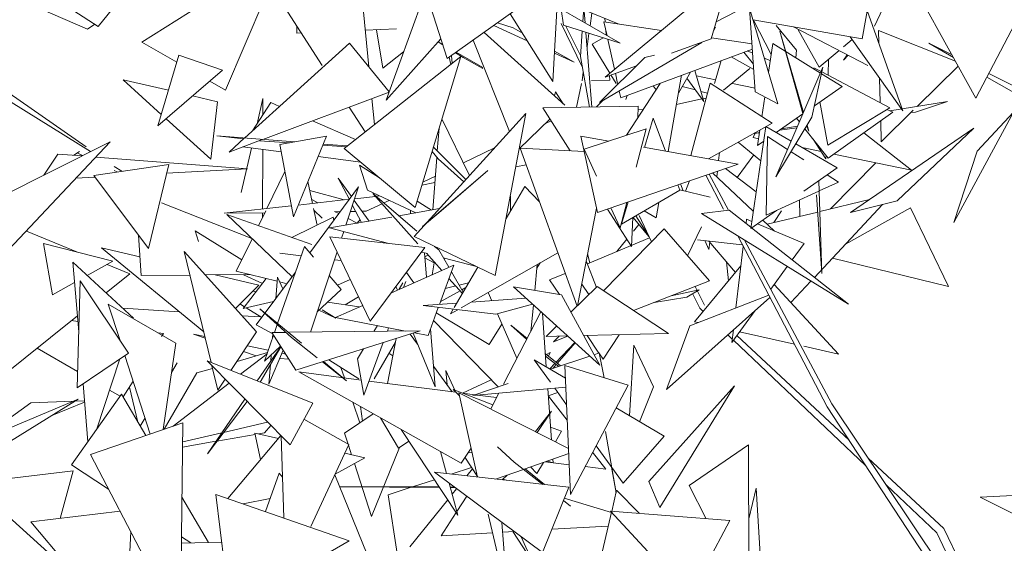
# Model space of a CAD drawing. Header units: millimetres. Extents: x -14485 to 13127, y -18923 to 3272.
# Tile 56 of 119: x 10665 to 10884, y 2914 to 3031. Entities that reach past the tile are written whole.
import ezdxf

# ---------------------------------------------------------------- set-up
doc = ezdxf.new("R2010")
doc.units = ezdxf.units.MM
doc.layers.add('G-IMPT', color=7, linetype='Continuous', lineweight=5)

# ---------------------------------------------------------------- blocks, each defined once
blk = doc.blocks.new('ÁRVORES ORNAMENTAIS - Pequeno e Médio Porte - Ipê-roxo-2865575-CORTE_CALÇADA')
at = {"layer": 'G-IMPT', "color": 253, "true_color": 0xaaaaaa}
for p, q in [((6942.35, 3029.51), (6964.9, 3057.47)), ((7020.09, 3022.35), (7009.92, 3054.1)), ((7043.6, 3017.27), (7045.44, 3050.3)), ((6952.12, 3026.04), (6983.91, 3046.12)), ((6970.7, 3015.34), (6983.91, 3046.12)), ((6923.14, 3041.96), (6942.35, 3029.51)), ((7083.2, 3041.37), (7055.24, 3018.26)), ((7083.2, 3041.37), (7078.88, 3026.74)), ((7121.46, 3043.17), (7137.83, 3013.56)), ((7112.52, 3026.76), (7114.76, 3039.4)), ((6981.61, 3037.4), (6992.26, 3020.86)), ((7006.53, 3013.1), (7015.27, 3037.4)), ((6939.98, 3028.93), (6923.47, 3036.08)), ((7001.09, 3036.45), (7002.65, 3020.49)), ((7020.09, 3022.35), (7037.76, 3034.94)), ((7058.64, 3025.76), (7045.46, 3033.37)), ((7045.97, 3029.77), (7045.46, 3033.37)), ((7050.29, 3030.58), (7050.51, 3033.75)), ((7050.79, 3030.29), (7050.51, 3033.75)), ((7050.51, 3033.25), (7058.19, 3030.1)), ((7051.9, 3029.65), (7052.32, 3032.51)), ((7086.71, 3034.03), (7080.01, 3030.55)), ((7087.42, 3033.6), (7093.69, 3012.28)), ((7087.42, 3033.6), (7088.7, 3014.99)), ((7113.64, 3033.05), (7121.56, 3010.76)), ((7115.23, 3029.56), (7117.1, 3033.49)), ((7148.06, 3033.09), (7137.83, 3013.56)), ((7034.78, 3029.19), (7031.32, 3030.35)), ((7034.12, 3032.35), (7043.6, 3017.27)), ((7055, 3030.58), (7067.81, 3028.65)), ((7055, 3030.58), (7055.69, 3027.46)), ((7055.2, 3031.33), (7055.26, 3030.54)), ((7112.52, 3026.76), (7088.2, 3030.97)), ((7092.24, 3023.28), (7088.29, 3030.95)), ((6939.98, 3028.93), (6941.61, 3029.99)), ((6986.6, 3028.05), (6986.62, 3029.63)), ((6986.6, 3028.05), (6987.6, 3028.09)), ((7001.85, 3028.68), (7008.77, 3028.96)), ((7005.79, 3020.24), (7004.32, 3028.78)), ((7046.27, 3012.01), (7028.3, 3028.2)), ((7037.91, 3026.32), (7030.46, 3029.74)), ((7034.78, 3029.19), (7036.83, 3028.03)), ((7050.17, 3020.5), (7045.45, 3030.21)), ((7058.64, 3025.76), (7045.97, 3029.77)), ((7049.78, 3023.07), (7046.53, 3029.59)), ((7049.76, 3022.79), (7050.15, 3028.45)), ((7052.28, 3011.58), (7050.96, 3028.19)), ((7055.39, 3028.8), (7055.49, 3027.58)), ((7079.42, 3028.55), (7079.86, 3029.34)), ((7097.91, 3024.24), (7093.37, 3029.74)), ((7094.16, 3028.48), (7099.42, 3010.35)), ((7094.16, 3028.48), (7099.32, 3010.13)), ((7113.73, 3020.84), (7097.17, 3029.42)), ((7102.9, 3020.46), (7098.18, 3028.89)), ((7133.29, 3021.78), (7116.11, 3028.64)), ((7116.11, 3028.64), (7116.18, 3025.9)), ((6959.88, 3021.57), (6952.12, 3026.04)), ((7018.66, 3026.79), (7006.53, 3013.1)), ((7018.04, 3026.09), (7019.1, 3025.42)), ((7018.07, 3026.12), (7019.06, 3025.55)), ((7025.85, 3026.45), (7033.96, 3006.14)), ((7051.22, 3024.96), (7051.66, 3027.97)), ((7054.82, 3026.97), (7052.35, 3025.6)), ((7054.01, 3012.56), (7076.76, 3025.92)), ((7055.87, 3026.63), (7057.34, 3019.99)), ((7070.03, 3023.57), (7078.88, 3026.74)), ((7078.95, 3026.98), (7087.97, 3025.62)), ((7110.27, 3026.58), (7108.33, 3024.97)), ((7121.56, 3010.76), (7109.8, 3027.23)), ((6939.72, 3002.7), (6909.09, 3023.96)), ((6998.33, 3025.8), (6974.99, 3004.7)), ((7007.18, 3014.93), (6998.33, 3025.8)), ((7005.79, 3020.24), (7010.39, 3023.83)), ((7021.93, 3023.66), (7023.67, 3022.58)), ((7022.12, 3023.8), (7028.01, 3020.4)), ((7043.98, 3024), (7048.35, 3021.53)), ((7056.29, 3019.13), (7052.35, 3025.6)), ((7088.05, 3024.48), (7058.74, 3013.64)), ((7088.28, 3021.12), (7086.16, 3023.78)), ((7088.12, 3023.56), (7086.91, 3024.06)), ((7091.64, 3019.27), (7092.6, 3025.73)), ((7103.2, 3019.14), (7092.6, 3025.73)), ((7097.91, 3024.24), (7097.76, 3022.52)), ((7107.34, 3024.15), (7102.9, 3020.46)), ((7132.85, 3022.57), (7127.33, 3025.77)), ((7132.52, 3023.17), (7127.33, 3025.77)), ((6955.64, 3007.4), (6960.35, 3023.16)), ((6970.03, 3019.78), (6960.35, 3023.16)), ((6997.17, 3002.38), (7023.1, 3022.81)), ((7023.1, 3022.81), (7012.95, 2989.2)), ((7020.52, 3022.66), (7020.88, 3021.05)), ((7021.01, 3023.01), (7021.22, 3021.32)), ((7023.67, 3022.58), (7028.01, 3020.12)), ((7048.35, 3021.53), (7043.95, 3023.55)), ((7049.76, 3022.79), (7051.8, 3011.57)), ((7064.07, 3022.58), (7054.01, 3012.56)), ((7064.07, 3022.58), (7066.25, 3023.15)), ((7079.58, 3016.8), (7081.09, 3021.91)), ((7083.31, 3022.73), (7088.36, 3019.93)), ((7092.03, 3021.91), (7090.7, 3022.47)), ((7105.01, 3022.21), (7104.92, 3018.65)), ((7108.35, 3021.98), (7109.13, 3023.23)), ((7108.35, 3021.98), (7109.37, 3023.1)), ((6970.03, 3019.78), (6955.64, 3007.4)), ((7050.11, 3017.39), (7050.39, 3019.32)), ((7055.24, 3018.26), (7062.27, 3020.78)), ((7071.59, 3014.68), (7074.24, 3019.37)), ((7075.22, 3019.73), (7077.24, 3012.79)), ((7081.65, 3015.33), (7087.5, 3020.19)), ((7103.76, 3020.45), (7093.24, 2996)), ((7103.76, 3020.45), (7101.29, 3009.3)), ((7101.7, 3020.34), (7103.35, 3019.48)), ((7103.53, 3019.38), (7118.67, 3011.43)), ((7133.88, 3020.71), (7124.71, 3011.7)), ((6958.01, 3015.3), (6947.9, 3017.65)), ((6947.9, 3017.65), (6956.4, 3009.94)), ((6970.7, 3015.34), (6967.21, 3017.35)), ((7052.24, 3017.45), (7056.28, 3017.56)), ((7056.2, 3018.6), (7056.28, 3017.56)), ((7057.7, 3016.8), (7056.54, 3018.72)), ((7057.54, 3019.08), (7058.04, 3016.8)), ((7072.3, 3018.66), (7069.26, 3001.64)), ((7073.47, 3018.01), (7077.24, 3012.79)), ((7079.82, 3017.61), (7075.57, 3018.52)), ((7108.01, 3016.15), (7103.44, 3018.99)), ((7116.38, 3018.01), (7116.52, 3012.56)), ((7163.94, 3004.56), (7140.29, 3018.26)), ((7161.53, 3008.63), (7140.72, 3019.06)), ((7007.17, 3014.88), (6979.05, 3004.38)), ((7044.22, 3014.97), (7043.97, 3014.08)), ((7044.22, 3014.97), (7045.94, 3012.3)), ((7050, 3016.8), (7048.88, 3011.52)), ((7058.41, 3015.14), (7058.74, 3013.64)), ((7060.03, 3005.28), (7067.55, 3016.8)), ((7065.93, 3016.3), (7066.64, 3015.41)), ((7072.41, 3016.13), (7075.37, 3015.37)), ((7078.67, 3016.86), (7074.33, 3000.75)), ((7076.58, 3015.06), (7078.09, 3014.68)), ((7078.67, 3016.86), (7092.44, 3007.96)), ((7088.65, 3015.74), (7083.63, 3016.8)), ((7093.69, 3012.28), (7088.7, 3014.99)), ((7101.85, 3011.85), (7108.01, 3016.15)), ((6920.17, 3014.4), (6940.62, 3001.64)), ((6968.92, 3012.77), (6963.38, 3014.06)), ((6968.92, 3012.77), (6967.42, 2999.94)), ((6977.76, 3007.86), (6979.06, 3013.5)), ((6979.05, 3009.87), (6979.06, 3013.5)), ((7003.34, 3013.45), (7003.91, 3007.69)), ((7054.78, 3013.01), (7053.31, 3011.6)), ((7060.16, 3014.16), (7059.87, 3013.24)), ((7076.82, 3013.37), (7071.14, 3012.15)), ((7077.79, 3013.57), (7077.05, 3013.42)), ((7090.17, 3009.43), (7090.83, 3013.84)), ((7103.09, 3012.71), (7104.85, 3003.05)), ((7131.52, 3012.82), (7118.67, 3010.7)), ((7131.52, 3012.82), (7124.4, 3010.47)), ((6976.75, 3006.29), (6980.79, 3012.59)), ((6980.79, 3012.59), (6982.76, 3011.72)), ((6998.24, 3011.55), (7001.8, 3006.03)), ((7062.64, 3011.78), (7041.36, 3011.37)), ((7041.36, 3011.37), (7047.47, 3001.86)), ((7062.64, 3011.78), (7062.51, 3009.09)), ((7063.77, 3011.02), (7062.6, 3010.98)), ((7104.85, 3003.05), (7118.67, 3011.43)), ((7123.89, 3010.88), (7116.75, 3003.86)), ((7119.32, 3010.43), (7117.96, 3011)), ((6957.47, 3008.97), (6967.42, 2999.94)), ((6990.1, 3008.51), (6999.64, 3004.32)), ((7037.62, 3010.15), (7012.71, 2982.74)), ((7025.07, 2996.34), (7018.92, 3008.95)), ((7030.8, 2974.1), (7037.62, 3010.15)), ((7042.98, 3008.85), (7036.13, 3002.29)), ((7043.21, 3008.49), (7041.99, 3007.91)), ((7065.92, 3009.09), (7063.99, 3002.57)), ((7065.92, 3009.09), (7068.67, 3001.74)), ((7093.24, 2996), (7101.29, 3009.3)), ((7093.34, 3005.91), (7099.29, 3010.06)), ((7098.52, 3008.27), (7097.88, 3009.08)), ((7104.96, 3000.19), (7119.32, 3010.43)), ((7116.63, 3008.51), (7116.75, 3003.86)), ((7124.4, 3010.47), (7123.33, 3010.33)), ((7132.89, 2985.84), (7146.21, 3010.41)), ((7138.13, 3001.73), (7146.21, 3010.41)), ((7018.28, 3006.84), (7017.89, 3001.79)), ((7050.59, 3002.16), (7064.36, 3006.72)), ((7062.14, 2998.2), (7064.36, 3006.72)), ((7092.44, 3007.96), (7078.27, 3000.05)), ((7087.68, 2984.53), (7091.06, 3007.22)), ((7089.21, 3003.02), (7089.72, 3006.45)), ((7096.68, 3003.98), (7091.06, 3007.22)), ((7097.96, 3006.96), (7094.13, 3006.46)), ((7098.11, 3007.31), (7094.51, 3006.72)), ((7104.96, 3000.19), (7099.74, 3006.75)), ((7100.62, 3006.2), (7100.11, 3007.36)), ((7100.23, 3007.56), (7100.62, 3006.2)), ((7137.39, 3006.85), (7109.91, 2988.08)), ((7120.26, 2990.66), (7137.39, 3006.85)), ((6974.75, 3004.48), (6968.77, 3005.18)), ((6968.77, 3005.18), (6986.19, 3003.82)), ((6974.98, 3004.69), (6971.52, 3001.56)), ((6978.9, 3004.32), (6971.52, 3001.56)), ((6978.32, 3004.06), (6985, 3003.6)), ((6982.85, 3003.21), (6993.22, 3005.11)), ((6993.22, 3005.11), (6985.83, 2987.15)), ((7049.83, 3005.06), (7056.05, 3003.97)), ((7049.83, 3005.06), (7053.56, 2988.09)), ((7088.71, 3005.88), (7088.21, 3004.79)), ((7088.21, 3004.79), (7089.44, 3004.53)), ((7089.63, 3005.86), (7088.36, 3005.69)), ((7089.64, 3005.92), (7088.41, 3005.72)), ((7089.21, 3003.02), (7090.58, 3003.98)), ((7091.15, 2987.53), (7091.38, 3005)), ((7095.88, 3002.13), (7091.38, 3005)), ((7101.58, 3004.44), (7104.43, 3000.03)), ((7112.85, 3005.82), (7123.49, 2997.53)), ((6945.03, 3003.86), (6915.09, 2988.81)), ((6919.88, 2977.13), (6945.03, 3003.86)), ((6974.22, 2992.56), (6976.51, 3002.45)), ((6974.57, 3002.7), (6983.14, 3001.6)), ((6978.98, 2988.88), (6979.02, 3002.13)), ((6982.85, 3003.21), (6985.83, 2987.15)), ((6992.39, 3003.09), (6997.62, 3002.73)), ((6992.49, 3003.32), (6997.84, 3002.91)), ((6997.17, 3002.38), (7012.95, 2989.2)), ((7024.25, 2995.45), (7017.01, 3002.66)), ((7030.64, 3002.48), (7023.7, 2999.16)), ((7050.57, 3001.71), (7036.31, 3002.43)), ((7049.02, 2967.25), (7036.31, 3002.43)), ((7050.59, 3002.16), (7053.34, 2996.15)), ((7063.77, 3002.61), (7084.89, 2998.89)), ((7089.93, 2999.62), (7084.92, 3003.77)), ((7106.96, 2998.05), (7097.71, 3003.39)), ((7099.52, 3002.46), (7103.36, 3001.67)), ((7138.13, 3001.73), (7132.89, 2985.84)), ((6933.4, 3001.11), (6930.24, 2996.42)), ((6933.4, 3001.11), (6938.73, 3000.69)), ((6938.21, 3001.69), (6936.93, 3000.83)), ((6937.7, 3001.35), (6938.9, 3000.78)), ((6941.83, 3000.45), (6975.61, 2997.84)), ((6991.34, 3000.54), (7000.85, 2999.31)), ((7018.05, 3000.01), (7016.73, 3001.7)), ((7017.78, 3000.36), (7016.88, 2988.69)), ((7023.77, 2994.91), (7018.05, 3000.01)), ((7080.74, 3001.43), (7080.54, 2999.65)), ((7088.38, 3000.9), (7084.68, 2995.91)), ((7099.52, 2999.8), (7096.65, 3001.63)), ((7104.45, 3000.84), (7104.43, 3000.03)), ((7106.21, 3001.09), (7123.49, 2997.53)), ((6941.37, 2996.35), (6958.08, 2998.8)), ((6945.9, 2997.46), (6946.63, 2997.12)), ((6945.94, 2998.33), (6947.64, 2997.27)), ((6958.08, 2998.8), (6953.57, 2980.08)), ((6957.61, 2996.85), (6975.61, 2997.84)), ((7000.55, 2998.6), (7002.33, 2993.03)), ((7000.55, 2998.6), (7005.01, 2995.83)), ((7014.61, 2985), (7029.12, 2997.46)), ((7018.21, 2988.05), (7029.12, 2997.46)), ((7037.67, 2998.69), (7035.36, 2998.24)), ((7084.89, 2998.89), (7053.56, 2988.09)), ((7088.9, 2992.7), (7082.04, 2997.9)), ((7099.52, 2992.84), (7106.96, 2998.05)), ((7115.51, 2999.17), (7105.41, 2988.88)), ((6937.4, 2995.75), (6941.64, 2995.98)), ((6941.37, 2996.35), (6953.57, 2980.08)), ((6979.94, 2988.98), (6983.96, 2997.21)), ((6998.77, 2991.62), (6995.78, 2995.75)), ((6995.78, 2995.75), (6998.31, 2991)), ((7017.45, 2996.17), (7014.65, 2994.83)), ((7074.07, 2995.16), (7073.18, 2992.83)), ((7081.65, 2988.87), (7077.7, 2996.41)), ((7082.76, 2988.58), (7078.44, 2996.66)), ((7079.19, 2996.92), (7088.26, 2988.41)), ((7080.28, 2997.3), (7080.14, 2996.03)), ((7103.55, 2974.48), (7102.86, 2995.18)), ((7107.25, 2994.86), (7104.72, 2996.48)), ((6990.1, 2990.11), (6989.05, 2994.98)), ((6997.14, 2990.9), (6989.47, 2993.02)), ((6989.49, 2979.12), (7000.37, 2993.78)), ((7000.37, 2993.78), (6997.55, 2985.3)), ((7002.33, 2993.03), (7013.07, 2988.02)), ((7017.34, 2994.74), (7014.45, 2994.18)), ((7033.19, 2986.76), (7037.35, 2993.91)), ((7040.63, 2990.48), (7037.35, 2993.91)), ((7058.93, 2985.51), (7071.92, 2993.03)), ((7071.46, 2994.26), (7071.92, 2993.03)), ((7071.88, 2993.14), (7078.64, 2991.52)), ((7072.66, 2992.95), (7072.01, 2994.45)), ((7102.94, 2992.89), (7107.25, 2994.86)), ((6998.29, 2991.03), (6986.9, 2989.76)), ((6991.3, 2990.25), (6989.91, 2990.96)), ((7002.7, 2986.2), (6999.38, 2990.79)), ((7004.13, 2991.68), (6999.5, 2991.16)), ((7013.56, 2981.14), (7003.55, 2992.33)), ((7003.55, 2992.33), (7013.34, 2983.94)), ((7005.02, 2991.78), (7004.29, 2991.7)), ((7006.01, 2990.22), (7007.18, 2990.77)), ((7034.2, 2991.74), (7034.17, 2988.44)), ((7091.15, 2987.53), (7102.82, 2992.84)), ((7098.54, 2990.89), (7098.65, 2987.26)), ((7103.55, 2974.48), (7102.32, 2992)), ((7103.09, 2988.32), (7114.15, 2990.97)), ((6956.5, 2990.28), (6976.59, 2982.31)), ((6985.37, 2989.59), (6970.44, 2987.92)), ((6991.13, 2985.29), (6990.34, 2988.99)), ((6992.26, 2986.82), (6990.42, 2988.61)), ((6999.01, 2989.68), (7001.02, 2985.9)), ((7002.07, 2988.38), (7005.61, 2990.03)), ((7018.35, 2988.95), (7009.34, 2987.37)), ((7011.9, 2988.57), (7011.92, 2987.82)), ((7013.38, 2990.65), (7016.61, 2988.65)), ((7053.35, 2989.07), (7049.1, 2967.32)), ((7055.82, 2988.87), (7061.15, 2980.56)), ((7056.56, 2989.12), (7058.61, 2984.65)), ((7058.61, 2984.65), (7060.09, 2990.34)), ((7060.4, 2990.45), (7058.93, 2985.51)), ((7067.24, 2990.32), (7066.63, 2986.92)), ((7082.91, 2988.59), (7076.7, 2987.88)), ((7082.91, 2988.59), (7087.72, 2984.8)), ((7087.68, 2984.53), (7093.43, 2988.57)), ((7101.87, 2973.64), (7117.02, 2989.85)), ((7108.82, 2981.08), (7123.29, 2989.17)), ((7120.26, 2990.66), (7109.91, 2988.08)), ((7123.29, 2989.17), (7131.71, 2971.59)), ((6979.48, 2988.05), (6970.44, 2987.92)), ((6985.54, 2973.79), (6970.99, 2987.63)), ((6989.91, 2980.94), (6970.99, 2987.63)), ((6978.06, 2985.14), (6979.67, 2988.44)), ((6978.98, 2987.02), (6978.98, 2988.05)), ((6985.46, 2982.52), (6994.66, 2987.03)), ((7007.77, 2987.09), (6993.9, 2984.65)), ((6994.66, 2987.03), (6994.82, 2986.3)), ((6995.97, 2987.84), (6994.99, 2988.35)), ((6996.3, 2988.3), (6995.12, 2988.28)), ((7000.05, 2985.73), (6998.04, 2986.77)), ((6999.72, 2988.35), (6998.56, 2988.33)), ((7000.68, 2986.54), (7000.06, 2985.74)), ((7002.07, 2988.38), (7001.13, 2988.37)), ((7014.61, 2985), (7018.21, 2988.05)), ((7061.46, 2986.97), (7061.15, 2980.56)), ((7061.49, 2986.99), (7065.02, 2982.72)), ((7062.07, 2987.32), (7064.96, 2982.85)), ((7065.56, 2981.57), (7062.81, 2987.43)), ((7063.98, 2988.43), (7066.63, 2986.92)), ((7109.44, 2967.67), (7076.7, 2987.88)), ((7086.63, 2985.66), (7086.74, 2986.6)), ((7087.91, 2986.1), (7086.74, 2986.6)), ((7090.38, 2986.42), (7093.01, 2983.95)), ((7091.35, 2985.51), (7102.59, 2988.2)), ((7094.52, 2988.44), (7092.83, 2985.86)), ((7007.11, 2981.2), (6993.9, 2984.65)), ((7068.37, 2984.44), (7054.93, 2970.69)), ((7061.58, 2983.94), (7062.79, 2985.41)), ((7068.37, 2984.44), (7078.52, 2972.87)), ((7073.62, 2978.45), (7076.69, 2984.94)), ((7087.88, 2984.67), (7109.44, 2967.67)), ((7099.56, 2981.19), (7089.17, 2985.58)), ((6937.74, 2979.26), (6926.41, 2983.94)), ((6951.34, 2983.06), (6951.95, 2974.1)), ((6963.98, 2984.02), (6964.72, 2981.66)), ((6963.98, 2984.02), (6974.36, 2977.57)), ((6973.13, 2975.06), (6976.65, 2982.25)), ((7015.14, 2980.29), (6993.94, 2982.69)), ((6993.94, 2982.69), (7002.95, 2963.91)), ((6997.06, 2983.83), (6996.58, 2982.39)), ((7030.8, 2974.1), (7012.71, 2982.74)), ((7065.13, 2982.49), (7051.31, 2976.64)), ((7057.87, 2979.41), (7060.12, 2982.16)), ((7085.81, 2980.93), (7075.82, 2982.02)), ((7104.72, 2944.8), (7084.78, 2982.89)), ((6945.66, 2977.23), (6930.17, 2981.19)), ((6932.16, 2969.75), (6930.17, 2981.19)), ((6951.67, 2978.21), (6943.14, 2980.24)), ((6965.86, 2961.5), (6943.14, 2980.24)), ((6988.29, 2980.53), (6982.31, 2963.38)), ((6988.29, 2980.53), (6990.3, 2978.17)), ((7015.14, 2980.29), (7002.95, 2963.91)), ((7017.29, 2980.55), (7018.22, 2979.76)), ((7078.35, 2979.85), (7077.49, 2981.83)), ((7078.54, 2981.52), (7078.35, 2979.85)), ((7084.29, 2974.74), (7078.36, 2981.74)), ((7084.4, 2966.87), (7086.02, 2980.52)), ((7105.76, 2945.53), (7086.3, 2981.95)), ((7099.56, 2981.19), (7096.91, 2977.55)), ((6977.64, 2961.51), (6961.54, 2979.38)), ((6961.54, 2979.38), (6967.5, 2954.71)), ((6982.84, 2979.06), (6987.57, 2978.48)), ((6995.56, 2979.31), (6989.62, 2961.47)), ((7015.69, 2978.96), (7014.4, 2979.29)), ((7015.01, 2979.13), (7015.45, 2973.68)), ((7015.09, 2978.19), (7015.81, 2978.63)), ((7017.17, 2976.9), (7015.1, 2977.97)), ((7018.88, 2975.2), (7015.47, 2979.01)), ((7020.45, 2975.89), (7018.22, 2979.76)), ((7026.61, 2976.1), (7019.21, 2978.03)), ((7044.73, 2979.12), (7023.23, 2966.87)), ((7051.86, 2976.87), (7051.35, 2978.87)), ((7105.88, 2977.93), (7131.71, 2971.59)), ((6936.73, 2977.02), (6938.02, 2961.53)), ((6936.73, 2977.02), (6950.22, 2964.57)), ((6945.66, 2977.23), (6939.94, 2974.06)), ((6949.39, 2974.44), (6944.36, 2976.52)), ((6994.98, 2977.56), (6996.49, 2977.38)), ((7021.57, 2976.38), (7007.66, 2970.24)), ((7016.73, 2974.24), (7017.17, 2976.9)), ((7021.57, 2976.38), (7018.35, 2967.62)), ((7021.65, 2966.92), (7026.91, 2975.96)), ((7040.14, 2976.5), (7039.58, 2970.73)), ((7040.06, 2975.7), (7040.8, 2976.88)), ((7051.05, 2977.32), (7053.32, 2971.43)), ((7075.16, 2963.76), (7085.5, 2976.19)), ((7082.25, 2977.14), (7082.74, 2972.87)), ((7095.83, 2976.07), (7092.14, 2971.02)), ((6949.39, 2974.44), (6944.12, 2970.2)), ((6951.95, 2974.1), (6962.8, 2974.17)), ((6966.21, 2974.19), (6976.33, 2974.26)), ((6978.13, 2971.88), (6968.4, 2974.21)), ((6973.13, 2975.06), (6982.22, 2972.79)), ((6974.64, 2966.71), (6979.8, 2973.39)), ((6974.73, 2974.25), (6978.93, 2972.27)), ((6977.56, 2963.05), (6986.3, 2974.82)), ((6982.29, 2973.71), (6981.91, 2968.91)), ((6983.52, 2971.08), (6982.29, 2973.71)), ((6993.81, 2974.05), (6996.44, 2970.95)), ((7012.66, 2972.45), (7011.01, 2974.73)), ((7023.48, 2970.06), (7020.48, 2973.42)), ((7023.65, 2970.37), (7021.02, 2974.91)), ((7046.38, 2974.55), (7042.89, 2973.07)), ((6937.11, 2972.49), (6932.16, 2969.75)), ((6937.68, 2949.07), (6938.34, 2972.87)), ((6949.1, 2956.78), (6938.34, 2972.87)), ((6978.13, 2971.88), (6972.92, 2966.75)), ((6982.79, 2972.65), (6984.39, 2972.25)), ((6995.65, 2971.88), (6998.51, 2973.17)), ((7008.64, 2971.56), (7009.02, 2970.84)), ((7010.21, 2972.4), (7009.37, 2970.99)), ((7010.85, 2972.74), (7010.36, 2971.43)), ((7021.98, 2971.74), (7019.66, 2971.18)), ((7024.85, 2972.42), (7022.75, 2971.92)), ((7023.36, 2970.88), (7024.24, 2971.38)), ((7045.57, 2969.74), (7034.84, 2971.52)), ((7054.05, 2954.11), (7034.84, 2971.52)), ((7045.09, 2969.82), (7042.89, 2973.07)), ((7047.64, 2965.91), (7053.52, 2971.62)), ((7051.66, 2969.82), (7050.04, 2972.14)), ((7069.35, 2961.12), (7053.52, 2971.62)), ((7061.6, 2966.26), (7078.52, 2972.87)), ((7077.41, 2967.44), (7075.33, 2971.62)), ((7107.23, 2956.57), (7092.89, 2972.05)), ((7096.62, 2968.02), (7101.1, 2972.81)), ((6977.53, 2970.45), (6976.79, 2970.56)), ((6996.44, 2970.95), (6991.12, 2965.99)), ((6997.37, 2967.54), (7000.35, 2969.33)), ((7018.55, 2968.17), (7022.95, 2970.65)), ((7037.61, 2969), (7025.43, 2968.13)), ((7030.01, 2968.46), (7029.21, 2970.28)), ((7045.57, 2969.74), (7054.05, 2954.11)), ((7073.47, 2969.25), (7066.19, 2968.05)), ((7091.95, 2969.19), (7068.9, 2948.68)), ((7069.95, 2969.52), (7076.2, 2970.91)), ((7073.47, 2969.25), (7076.2, 2970.91)), ((7074.12, 2962.88), (7091.68, 2969.7)), ((7076.32, 2966.79), (7074.75, 2970.03)), ((6947.23, 2959.58), (6944.59, 2967.71)), ((6944.59, 2967.71), (6959.65, 2959.03)), ((6947.82, 2966.79), (6960.41, 2966)), ((6974.94, 2967.1), (6973.93, 2967.74)), ((6974.64, 2966.71), (6981.42, 2968.26)), ((6978.78, 2964.69), (6975.32, 2966.87)), ((6978.34, 2966.67), (6987.63, 2958.97)), ((6978.34, 2966.67), (6985.43, 2960.25)), ((7000.51, 2967.08), (6993.41, 2968.12)), ((7001.27, 2967.41), (6995.21, 2964.73)), ((7022.22, 2967.9), (7014.74, 2967.37)), ((7030.89, 2965.46), (7014.74, 2967.37)), ((7018.11, 2966.97), (7015.82, 2960.74)), ((7030.89, 2965.46), (7039.06, 2967.69)), ((7039.27, 2967.5), (7038.7, 2961.59)), ((7077.08, 2966.07), (7076.32, 2966.79)), ((6937.73, 2965.07), (6917.98, 2949.21)), ((6974.39, 2965.12), (6978.51, 2964.86)), ((6991.5, 2966.34), (6995.29, 2964.55)), ((6992.26, 2966.44), (6995.29, 2964.55)), ((6995.21, 2964.73), (7010.83, 2961.7)), ((7029.45, 2958.73), (7017.66, 2965.76)), ((7020.83, 2965.51), (7021.45, 2966.58)), ((7022.49, 2966.45), (7020.83, 2965.51)), ((7035.63, 2955.65), (7031.27, 2965.57)), ((7032.65, 2949.89), (7040.97, 2965.96)), ((7041.3, 2965.66), (7042.15, 2953.74)), ((7088.7, 2966.3), (7083.49, 2959.15)), ((6937.83, 2963.82), (6936.42, 2964.02)), ((6977.56, 2963.05), (6981.25, 2961.07)), ((6982.23, 2963.14), (6981.62, 2961.38)), ((7004.54, 2962.92), (7003.77, 2961.63)), ((7007.05, 2962.44), (7006.76, 2961.66)), ((7017.05, 2964.08), (7031.42, 2949.26)), ((7029.45, 2958.73), (7032.29, 2963.26)), ((7034.27, 2963.03), (7037.9, 2960.03)), ((7034.27, 2963.03), (7037.8, 2959.85)), ((7042.09, 2960.51), (7044.45, 2962.8)), ((7074.12, 2962.88), (7068.9, 2948.68)), ((7075.16, 2963.76), (7075.94, 2963.59)), ((6956.93, 2961.13), (6955.71, 2961.3)), ((6956.93, 2961.13), (6956.5, 2960.47)), ((6966.18, 2960.14), (6963.61, 2961.04)), ((6963.61, 2961.04), (6966.1, 2960.5)), ((6977.64, 2961.51), (6971.94, 2952.93)), ((6981.42, 2960.81), (6979.41, 2955.03)), ((6981.06, 2961.37), (6984.15, 2961.41)), ((6981.06, 2961.37), (6986.41, 2952.97)), ((6981.28, 2961.02), (6981.22, 2960.23)), ((6984.95, 2961.42), (7014.06, 2961.74)), ((6991.15, 2955.76), (6985.43, 2960.25)), ((7014.06, 2961.74), (6986.41, 2952.97)), ((7011.87, 2961.04), (7013.49, 2958.81)), ((7012.49, 2961.24), (7017.4, 2949.29)), ((7012.77, 2961.33), (7015.82, 2960.74)), ((7016.36, 2962.23), (7017.4, 2949.29)), ((7042.09, 2960.51), (7046.87, 2960.61)), ((7045.04, 2960.57), (7043.79, 2959.29)), ((7043.79, 2959.29), (7046.96, 2960.53)), ((7050.47, 2960.69), (7069.35, 2961.12)), ((7053.86, 2956.8), (7051.23, 2960.71)), ((7054.79, 2955.43), (7058.41, 2960.87)), ((7083.58, 2959.92), (7082.58, 2960.86)), ((7083.49, 2959.15), (7083.82, 2961.96)), ((7109.57, 2937.41), (7084.62, 2960.71)), ((7085.2, 2961.51), (7097.4, 2958.77)), ((6937.78, 2952.67), (6928.8, 2957.9)), ((6956.84, 2939.75), (6959.65, 2959.03)), ((6975.59, 2958.43), (6980.24, 2957.41)), ((6977.79, 2950.6), (6983.04, 2958.26)), ((6983.07, 2958.22), (6978.45, 2950.34)), ((6982.97, 2958.36), (6979.41, 2955.03)), ((7005.83, 2959.13), (7001.51, 2947.42)), ((7003.8, 2951.08), (7008.55, 2959.22)), ((7008.7, 2960.04), (7006.8, 2950.04)), ((7044.31, 2954.73), (7048.48, 2959.15)), ((7044.6, 2954.49), (7048.6, 2959.04)), ((7061.68, 2958.53), (7060.66, 2942.83)), ((7066.02, 2949.3), (7061.68, 2958.53)), ((7113.26, 2931.79), (7083.85, 2959.66)), ((7099.52, 2958.3), (7107.23, 2956.57)), ((6949.1, 2956.78), (6937.68, 2949.07)), ((6953.97, 2938.77), (6948.31, 2956.25)), ((6973.28, 2954.95), (6980.06, 2956.89)), ((6974.07, 2952.08), (6979.96, 2956.63)), ((6977.57, 2956.18), (6974.75, 2957.16)), ((6983.58, 2957.41), (6980.4, 2949.91)), ((6980.92, 2956.44), (6980.8, 2954.99)), ((6983.3, 2956.75), (6984.12, 2956.57)), ((7001.44, 2957.73), (7000.1, 2955.49)), ((7007.97, 2956.18), (7007.1, 2956.74)), ((7041.94, 2956.69), (7045.29, 2953.92)), ((7044.95, 2953.81), (7041.98, 2956.14)), ((7043.05, 2956.89), (7042.18, 2956.49)), ((7043.05, 2956.89), (7042.62, 2956.13)), ((7043.09, 2953.18), (7051.83, 2956.12)), ((7052.78, 2956.44), (7053.95, 2956.83)), ((7055.01, 2951.32), (7053.95, 2956.83)), ((7054.79, 2955.43), (7053.99, 2956.61)), ((6941.96, 2939.73), (6947.21, 2955.5)), ((6959.95, 2954.6), (6958.69, 2952.45)), ((6985.1, 2936.36), (6966.6, 2955.06)), ((6966.6, 2955.06), (6990.16, 2945.67)), ((6967.67, 2953.98), (6968.99, 2948.51)), ((6980.74, 2954.25), (6980.4, 2949.91)), ((6982.82, 2955.61), (6984.81, 2955.47)), ((6997.69, 2950.64), (6992.33, 2954.84)), ((6992.54, 2954.91), (6997.69, 2950.64)), ((7000.43, 2951.08), (6993.73, 2955.29)), ((6996.41, 2953.61), (6997.2, 2951.28)), ((7001.51, 2947.42), (7000.1, 2955.49)), ((7017.03, 2953.9), (7021.17, 2948.18)), ((7043.06, 2950.33), (7039.46, 2955.32)), ((7039.46, 2955.32), (7046.44, 2951.21)), ((7042.93, 2953.28), (7044.08, 2954.49)), ((7043.59, 2953.35), (7044.39, 2954.25)), ((7060.36, 2949.65), (7046.32, 2954.04)), ((7047.53, 2925.34), (7046.32, 2954.04)), ((6957.05, 2939.82), (6964.34, 2952.39)), ((6964.34, 2952.39), (6967.81, 2953.38)), ((7000.92, 2950.8), (6987.04, 2952.6)), ((7023.2, 2932.3), (6987.04, 2952.6)), ((7020.06, 2949.71), (7019.82, 2952.92)), ((7019.82, 2952.92), (7021.8, 2948.53)), ((6938.99, 2949.96), (6940.07, 2937.06)), ((6950.15, 2950.55), (6947.91, 2947.05)), ((6949.31, 2949.23), (6951.23, 2941.38)), ((6959.09, 2940.52), (6971.51, 2950.1)), ((6970.64, 2950.98), (6968.99, 2948.51)), ((7022.03, 2948.06), (7002.67, 2950.57)), ((7029.91, 2950.82), (7023.53, 2947.87)), ((7025.78, 2947.37), (7033.63, 2950)), ((7046.53, 2949.17), (7025.78, 2947.37)), ((7060.36, 2949.65), (7047.53, 2925.34)), ((7066.02, 2949.3), (7062.92, 2941.5)), ((7084.06, 2949.5), (7065.02, 2928.19)), ((7067.46, 2922.43), (7084.06, 2949.5)), ((6936.42, 2931.91), (6947.56, 2947.64)), ((6947.23, 2947.18), (6944.89, 2948.54)), ((6952.97, 2938.43), (6947.56, 2947.64)), ((7022.83, 2947.27), (7021.42, 2948.68)), ((7021.42, 2948.68), (7030.26, 2945.27)), ((7022.67, 2947.96), (7047.1, 2935.56)), ((7022.67, 2947.96), (7026.84, 2929.19)), ((7026.23, 2947.52), (7023.51, 2947.87)), ((7031.1, 2946.89), (7026.74, 2947.45)), ((7029.78, 2944.35), (7031.61, 2947.87)), ((7042.5, 2948.82), (7043.3, 2937.49)), ((7044.74, 2947.99), (7042.6, 2947.3)), ((7042.61, 2947.22), (7046.83, 2941.86)), ((7046.69, 2945.29), (7044.05, 2948.95)), ((6937.92, 2946.53), (6911.67, 2935.52)), ((6913.12, 2931.16), (6937.92, 2946.53)), ((6915.33, 2937.05), (6927.35, 2945.7)), ((6936.84, 2946.08), (6927.35, 2945.7)), ((6939.33, 2945.87), (6932.04, 2942.89)), ((6939.31, 2946.18), (6937.22, 2946.09)), ((6966.7, 2934.4), (6975.02, 2946.55)), ((6966.7, 2934.4), (6975.52, 2946.04)), ((6985.1, 2936.36), (6990.16, 2945.67)), ((6999.07, 2945.85), (7000.64, 2941.29)), ((7000.8, 2944.88), (7001.2, 2941.67)), ((7142.32, 2887.53), (7104.72, 2944.8)), ((7143.76, 2888.66), (7105.76, 2945.53)), ((6997.25, 2938.99), (7003.61, 2943.3)), ((7039.74, 2939.3), (7043.34, 2943.9)), ((7043.34, 2943.9), (7040.09, 2939.12)), ((7057.69, 2944.58), (7068.39, 2938.28)), ((6961.25, 2941.26), (6940.68, 2934.23)), ((6952.81, 2942.37), (6951.73, 2940.53)), ((6961.25, 2941.26), (6960.64, 2895.81)), ((6980.09, 2941.42), (6970.29, 2939.14)), ((6979.4, 2939.02), (6980.83, 2940.67)), ((6998.17, 2936.42), (6988.19, 2942.05)), ((7009.26, 2935.66), (7005.22, 2942.39)), ((7043.1, 2940.33), (7045.55, 2939.39)), ((6969.88, 2939.04), (6961.19, 2937.01)), ((6977.33, 2938.66), (6968.81, 2937.19)), ((6971.21, 2924.41), (6983.04, 2938.44)), ((6978.53, 2933.08), (6977.27, 2938.96)), ((6982.5, 2937.79), (6977.27, 2938.96)), ((6979.4, 2939.02), (6978.04, 2938.79)), ((6983.69, 2920.08), (6983.08, 2938.4)), ((6998.05, 2936.49), (6997.25, 2938.99)), ((7022.43, 2920.74), (7009.86, 2939.79)), ((7044.18, 2937.04), (7045.55, 2939.39)), ((7057.69, 2925.67), (7055.33, 2939.35)), ((7059.28, 2927.81), (7068.39, 2938.28)), ((6968.58, 2937.15), (6961.17, 2935.86)), ((6998.17, 2936.42), (6989.74, 2918.21)), ((6998.79, 2934.16), (6998.11, 2936.29)), ((7011.57, 2937.21), (7009.26, 2935.66)), ((7059.28, 2927.81), (7053.25, 2936.18)), ((7087.22, 2936.36), (7073.96, 2927.34)), ((7087.22, 2936.36), (7087.29, 2901.08)), ((6960.64, 2895.81), (6940.68, 2934.23)), ((7001.76, 2933.5), (6997.28, 2934.5)), ((7003.2, 2920.42), (7009.48, 2935.81)), ((7019.94, 2929.96), (7018.6, 2934.88)), ((7025.4, 2935.66), (7023.2, 2932.3)), ((7024.75, 2934.67), (7025.65, 2934.56)), ((7031.28, 2935.91), (7034.99, 2932.54)), ((7047.15, 2934.42), (7037.26, 2930.97)), ((7052.48, 2934.71), (7055.43, 2930.96)), ((6936.42, 2931.91), (6944.7, 2926.49)), ((6995.13, 2929.85), (7001.76, 2933.5)), ((7003.2, 2920.42), (6999.42, 2932.21)), ((7024.05, 2933.6), (7026.81, 2929.33)), ((7041.35, 2927.57), (7034.99, 2932.54)), ((7040.08, 2930), (7041.51, 2932.45)), ((7041.92, 2932.6), (7047.25, 2931.95)), ((7042.4, 2932.76), (7043.66, 2932.38)), ((7043.61, 2933.18), (7043.66, 2932.38)), ((7130.65, 2917.73), (7113.86, 2933.41)), ((6919.67, 2928.54), (6936.79, 2930.61)), ((6933.87, 2919.99), (6936.79, 2930.61)), ((6982.64, 2930.08), (6979.63, 2921.49)), ((6982.64, 2930.08), (6983.39, 2929.16)), ((6995.04, 2929.68), (7004.31, 2906.88)), ((7047.14, 2926.92), (7017.24, 2930.26)), ((7017.24, 2930.26), (7041.31, 2912.37)), ((7021, 2929.84), (7025.52, 2931.32)), ((7025.72, 2931.01), (7024.47, 2929.45)), ((7037.08, 2930.91), (7030.84, 2928.74)), ((7032.36, 2928.57), (7033.42, 2929.64)), ((7037.47, 2931.05), (7041.73, 2927.52)), ((7040.08, 2930), (7038.63, 2931.45)), ((7050.8, 2931.52), (7055.43, 2930.96)), ((7056.68, 2931.42), (7057.68, 2925.65)), ((7012.34, 2927), (7017.24, 2928.61)), ((7022.43, 2920.74), (7020.51, 2927.83)), ((7032.5, 2928.71), (7033.3, 2928.47)), ((7067.46, 2922.43), (7065.02, 2928.19)), ((7077.74, 2919.91), (7073.96, 2927.34)), ((7129.13, 2916.76), (7117.83, 2927.46)), ((6934.55, 2909.42), (6916.89, 2925.35)), ((6968.58, 2925.32), (6998.25, 2915.03)), ((6968.58, 2925.32), (6971.75, 2899.71)), ((7018.32, 2926.98), (6996.11, 2927.05)), ((7018.39, 2926.88), (6996.11, 2927.04)), ((7006.94, 2925.23), (7012.1, 2926.92)), ((7006.94, 2925.23), (7008.98, 2912.15)), ((7021.67, 2926.97), (7020.75, 2926.98)), ((7021.83, 2926.85), (7020.78, 2926.86)), ((7022.17, 2926.6), (7021.18, 2925.36)), ((7047.14, 2926.92), (7041.31, 2912.37)), ((7057.82, 2926.25), (7056.72, 2921.55)), ((7057.82, 2926.25), (7062.94, 2921.06)), ((7087.25, 2919.91), (7088.89, 2926.72)), ((7090.55, 2899.59), (7088.89, 2926.72)), ((7153.51, 2925.43), (7138.81, 2924.74)), ((6966.94, 2914.61), (6961.02, 2924.69)), ((6974.65, 2923.21), (6980.65, 2924.4)), ((7020.2, 2924.13), (7011.8, 2913.67)), ((7022.23, 2921.51), (7024.44, 2924.91)), ((7047.55, 2922.71), (7045.95, 2923.96)), ((7045.97, 2924.01), (7047.55, 2922.71)), ((7046.17, 2924.51), (7056.65, 2921.28)), ((7154.36, 2916.84), (7138.81, 2924.74)), ((6947.25, 2921.58), (6927.38, 2919.22)), ((7018.73, 2916.14), (7022.08, 2921.28)), ((7029.22, 2920.96), (7032.74, 2905.95)), ((7056.67, 2921.36), (7052.76, 2904.78)), ((7074.05, 2902.72), (7056.48, 2921.57)), ((7056.48, 2921.57), (7083.05, 2919.5)), ((6927.38, 2919.22), (6937.83, 2906.82)), ((7033.26, 2906.11), (7032.29, 2919.07)), ((7074.05, 2902.72), (7083.05, 2919.5)), ((6949.6, 2917.05), (6949.16, 2906.16)), ((7018.73, 2916.14), (7030.2, 2916.8)), ((7032.45, 2916.93), (7034.98, 2917.08)), ((7034.74, 2917.06), (7039.02, 2910.45)), ((7043.39, 2917.56), (7055.95, 2918.29)), ((7139.4, 2895.17), (7129.13, 2916.76)), ((7146.53, 2884.99), (7130.65, 2917.73)), ((6969.9, 2914.67), (6960.89, 2914.48)), ((6960.9, 2915.88), (6962.98, 2914.53)), ((6998.25, 2915.03), (6971.75, 2899.71)), ((7036.55, 2915.9), (7039.02, 2910.45))]:
    blk.add_line(p, q, dxfattribs=at)

msp = doc.modelspace()

# ---------------------------------------------------------------- block references
at = {"layer": 'G-IMPT', "color": 253, "true_color": 0xaaaaaa}
msp.add_blockref('ÁRVORES ORNAMENTAIS - Pequeno e Médio Porte - Ipê-roxo-2865575-CORTE_CALÇADA', (3740.319, 0), dxfattribs=at)

doc.saveas('drawing.dxf')
